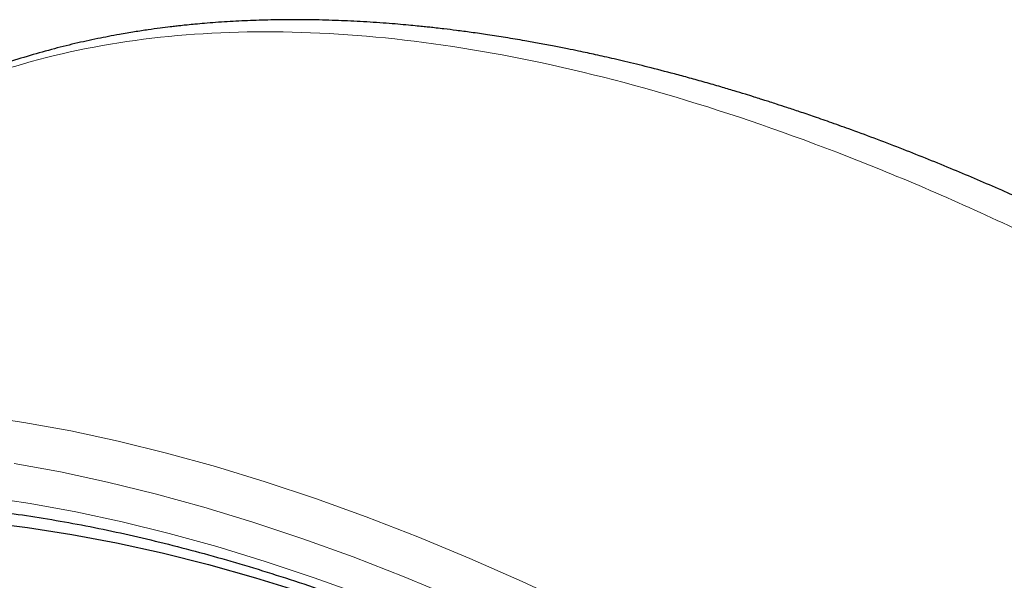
# Model space of a CAD drawing. Header units: millimetres. Extents: x 8 to 2230, y 12 to 2204.
# Tile 129 of 163: x 2036 to 2052, y 880 to 889. Entities that reach past the tile are written whole.
import ezdxf

# ---------------------------------------------------------------- set-up
doc = ezdxf.new("R2010")
doc.units = ezdxf.units.MM

msp = doc.modelspace()

# ---------------------------------------------------------------- linework, layer by layer
at = {"color": 252, "linetype": 'Continuous', "lineweight": 0, "flags": 128}
for points in [[(2035.354, 882.444), (2036.087, 882.334), (2036.834, 882.198), (2037.592, 882.035), (2038.363, 881.845), (2039.144, 881.63), (2039.936, 881.388), (2040.739, 881.12), (2041.55, 880.827), (2042.371, 880.508), (2043.2, 880.164), (2044.037, 879.795), (2044.882, 879.401), (2045.733, 878.982), (2046.59, 878.539), (2047.453, 878.073), (2048.32, 877.582), (2049.192, 877.068), (2050.068, 876.532), (2050.947, 875.972), (2051.828, 875.391)], [(2048.043, 876.974), (2047.184, 877.459), (2046.329, 877.921), (2045.481, 878.36), (2044.638, 878.774), (2043.802, 879.164), (2042.973, 879.53), (2042.152, 879.871), (2041.34, 880.186), (2040.536, 880.477), (2039.742, 880.742), (2038.957, 880.981), (2038.184, 881.195), (2037.421, 881.382), (2036.67, 881.543), (2035.931, 881.679)], [(2035.472, 881.145), (2036.187, 881.038), (2036.914, 880.905), (2037.653, 880.746), (2038.404, 880.562), (2039.166, 880.352), (2039.937, 880.116), (2040.719, 879.856), (2041.51, 879.57), (2042.31, 879.259), (2043.118, 878.924), (2043.933, 878.564), (2044.756, 878.18), (2045.585, 877.772), (2046.42, 877.341), (2047.261, 876.886), (2048.106, 876.408)]]:
    msp.add_lwpolyline(points, dxfattribs=at)
at = {"color": 7, "linetype": 'Continuous', "lineweight": 30, "flags": 128}
msp.add_lwpolyline([(2035.453, 880.741), (2036.145, 880.656), (2036.85, 880.547), (2037.566, 880.412), (2038.295, 880.252), (2039.034, 880.066), (2039.784, 879.855), (2040.545, 879.62), (2041.314, 879.36), (2042.093, 879.075), (2042.881, 878.765), (2043.676, 878.432), (2044.479, 878.074), (2045.289, 877.693), (2046.105, 877.288), (2046.926, 876.86), (2047.753, 876.409), (2048.585, 875.936), (2049.421, 875.44), (2050.26, 874.922), (2051.102, 874.383), (2051.946, 873.823)], dxfattribs=at)
at = {"color": 7, "linetype": 'Continuous', "lineweight": 30}
for points, knots in [([(2056.471, 883.602), (2056.395, 883.646), (2056.205, 883.756), (2055.908, 883.923), (2055.576, 884.109), (2055.24, 884.292), (2054.823, 884.517), (2054.32, 884.781), (2053.727, 885.082), (2053.089, 885.395), (2052.405, 885.718), (2051.671, 886.048), (2050.904, 886.375), (2050.105, 886.698), (2049.459, 886.941), (2048.987, 887.111), (2048.711, 887.207), (2048.473, 887.288), (2048.272, 887.355), (2048.115, 887.406), (2047.998, 887.444), (2047.913, 887.471), (2047.829, 887.498), (2047.724, 887.531), (2047.584, 887.574), (2047.407, 887.628), (2047.193, 887.692), (2046.954, 887.761), (2046.708, 887.829), (2046.403, 887.912), (2046.06, 888.001), (2045.74, 888.079), (2045.509, 888.133), (2045.354, 888.169), (2045.212, 888.2), (2045.074, 888.231), (2044.924, 888.262), (2044.747, 888.299), (2044.538, 888.34), (2044.311, 888.383), (2044.052, 888.429), (2043.778, 888.475), (2043.492, 888.52), (2043.231, 888.557), (2042.998, 888.588), (2042.813, 888.611), (2042.671, 888.627), (2042.567, 888.639), (2042.466, 888.649), (2042.353, 888.661), (2042.213, 888.674), (2042.048, 888.689), (2041.861, 888.704), (2041.661, 888.718), (2041.455, 888.731), (2041.253, 888.741), (2040.982, 888.752), (2040.65, 888.76), (2040.26, 888.761), (2039.885, 888.754), (2039.578, 888.742), (2039.331, 888.728), (2039.148, 888.716), (2038.976, 888.703), (2038.825, 888.689), (2038.7, 888.677), (2038.599, 888.666), (2038.509, 888.656), (2038.398, 888.643), (2038.25, 888.624), (2038.06, 888.598), (2037.844, 888.565), (2037.575, 888.519), (2037.257, 888.458), (2036.895, 888.379), (2036.52, 888.285), (2036.132, 888.175), (2035.786, 888.064), (2035.493, 887.96), (2035.266, 887.874), (2035.067, 887.794), (2034.889, 887.719), (2034.717, 887.643), (2034.525, 887.555), (2034.307, 887.448), (2034.061, 887.32), (2033.8, 887.175), (2033.535, 887.017), (2033.242, 886.831), (2032.933, 886.62), (2032.611, 886.385), (2032.401, 886.214), (2032.299, 886.131)], [0, 0, 0, 0, 0.007829, 0.019394, 0.030513, 0.042037, 0.053967, 0.073533, 0.094102, 0.115693, 0.140106, 0.165873, 0.192996, 0.221476, 0.2513, 0.262619, 0.272615, 0.281289, 0.288638, 0.294664, 0.29847, 0.301458, 0.304023, 0.307791, 0.312936, 0.31946, 0.327362, 0.336603, 0.345935, 0.354762, 0.370631, 0.384554, 0.390899, 0.396777, 0.40219, 0.407141, 0.412562, 0.4193, 0.427438, 0.436594, 0.445455, 0.457413, 0.468548, 0.478861, 0.488138, 0.495944, 0.50086, 0.504929, 0.508424, 0.512864, 0.51848, 0.525273, 0.532754, 0.541194, 0.549672, 0.557933, 0.565977, 0.583148, 0.599239, 0.614829, 0.630644, 0.638638, 0.646688, 0.654416, 0.661039, 0.666537, 0.670911, 0.674497, 0.678493, 0.685815, 0.694408, 0.70427, 0.715399, 0.731534, 0.748674, 0.766673, 0.785533, 0.805256, 0.818161, 0.829862, 0.840317, 0.849527, 0.858613, 0.868503, 0.881433, 0.895524, 0.910779, 0.927132, 0.943276, 0.963351, 0.982244, 1, 1, 1, 1]), ([(2026.641, 879.097), (2026.688, 879.132), (2026.843, 879.248), (2027.119, 879.429), (2027.468, 879.642), (2027.829, 879.84), (2028.201, 880.024), (2028.583, 880.192), (2028.976, 880.346), (2029.379, 880.485), (2029.792, 880.609), (2030.214, 880.718), (2030.647, 880.813), (2031.089, 880.892), (2031.54, 880.957), (2032, 881.007), (2032.47, 881.041), (2032.948, 881.061), (2033.435, 881.066), (2033.931, 881.057), (2034.435, 881.032), (2034.947, 880.992), (2035.467, 880.938), (2035.995, 880.869), (2036.531, 880.785), (2037.074, 880.686), (2037.625, 880.572), (2038.182, 880.443), (2038.747, 880.3), (2039.318, 880.142), (2039.895, 879.969), (2040.479, 879.782), (2041.068, 879.58), (2041.663, 879.364), (2042.264, 879.133), (2042.869, 878.888), (2043.48, 878.628), (2044.095, 878.355), (2044.715, 878.067), (2045.338, 877.766), (2045.966, 877.45), (2046.597, 877.121), (2047.232, 876.778), (2047.769, 876.479), (2048.095, 876.292), (2048.207, 876.227)], [0, 0, 0, 0, 0.01037, 0.034641, 0.058899, 0.083135, 0.107344, 0.131519, 0.155657, 0.179754, 0.20381, 0.227824, 0.251798, 0.275733, 0.299631, 0.323496, 0.347331, 0.371139, 0.394922, 0.418686, 0.442431, 0.466161, 0.48988, 0.513588, 0.537288, 0.560982, 0.584672, 0.608359, 0.632043, 0.655727, 0.679411, 0.703096, 0.726782, 0.75047, 0.77416, 0.797852, 0.821547, 0.845246, 0.868947, 0.892652, 0.916361, 0.940072, 0.963787, 0.987506, 1, 1, 1, 1])]:
    msp.add_open_spline(points, degree=3, knots=knots, dxfattribs=at)
at = {"color": 252, "linetype": 'Continuous', "lineweight": 0}
msp.add_open_spline([(2055.526, 883.511), (2054.547, 884.053), (2052.588, 885.138), (2049.736, 886.414), (2046.976, 887.418), (2044.334, 888.12), (2041.828, 888.52), (2039.48, 888.612), (2037.306, 888.4), (2035.331, 887.873), (2033.65, 887.126), (2032.739, 886.417), (2032.329, 886.099)], degree=3, knots=[0, 0, 0, 0, 0.101882, 0.203764, 0.305646, 0.407528, 0.50941, 0.611293, 0.713175, 0.815057, 0.916939, 1, 1, 1, 1], dxfattribs=at)

doc.saveas('drawing.dxf')
